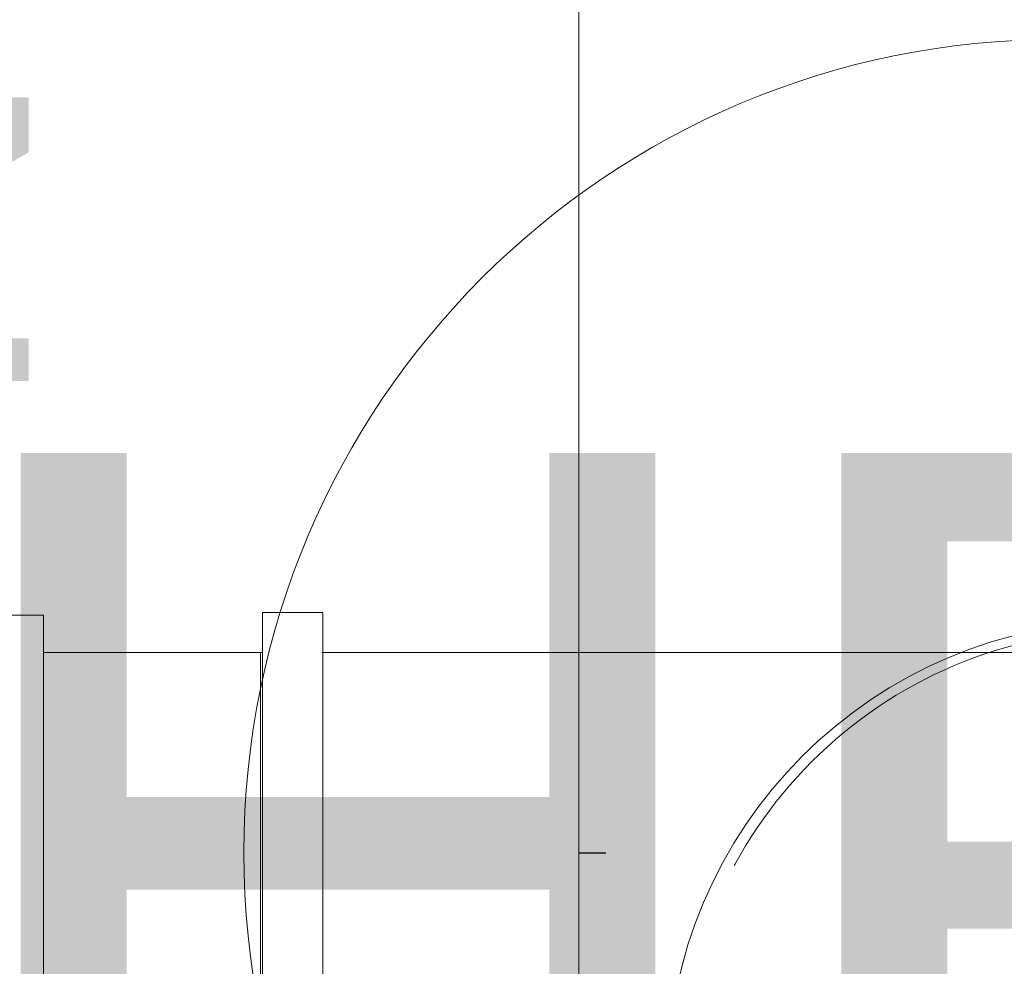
# Model space of a CAD drawing. Header units: millimetres. Extents: x -367720 to -162733, y 309172 to 337444.
# Tile 180 of 256: x -353387 to -353205, y 324074 to 324248. Entities that reach past the tile are written whole.
import ezdxf
from ezdxf.enums import TextEntityAlignment as Align

# ---------------------------------------------------------------- set-up
doc = ezdxf.new("R2010")
doc.units = ezdxf.units.MM
doc.header["$LTSCALE"] = 10
doc.header["$MEASUREMENT"] = 0
doc.linetypes.add('ACAD_ISO03W100', pattern=[30, 12, -18])
doc.layers.get('0').update_dxf_attribs({"color": 255, "lineweight": 13})
doc.layers.add('LATS_CONTROL_LINE', color=2, linetype='Continuous')
for name, color, linetype, lineweight in [('LATS_EQ_HRUNIT', 2, 'Continuous', 0), ('LATS_EQ_HRUNIT_ANNO', 190, 'Continuous', 0), ('VZ1', 6, 'Continuous', 18), ('vzt-odvod', 6, 'Continuous', 40), ('vzt-přívod', 2, 'Continuous', 40), ('vzt-spiro', 50, 'Continuous', 5), ('vzt-tenká', 2, 'Continuous', 20), ('vzt-čárkkovaná', 50, 'ACAD_ISO03W100', 9)]:
    doc.layers.add(name, color=color, linetype=linetype, lineweight=lineweight)
doc.styles.add('LATS_ANNO', font='arial.ttf')
doc.styles.add('ROMANS', font='ROMANS.shx', dxfattribs={"height": 80})

# ---------------------------------------------------------------- blocks, each defined once
blk = doc.blocks.new('LATS_HRUNIT_4WAY')
at = {"color": 2}
blk.add_line((-225, 141.79), (225, 141.79), dxfattribs=at)
at = {"layer": 'LATS_CONTROL_LINE'}
blk.add_line((0, 141.79), (0, 146.79), dxfattribs=at)
at = {"color": 7}
blk.add_text('IN', height=70, dxfattribs=at).set_placement((-173, -29.62))
blk = doc.blocks.new('LATS_BRANCH_ANNO')
blk.add_circle((0, 0), 150)
at = {"color": 0, "style": 'LATS_ANNO'}
blk.add_attdef('IDX_ID', text='', height=150, dxfattribs=at).set_placement((1.21, -1.3), align=Align.MIDDLE_CENTER)
blk = doc.blocks.new('A$C44164CF6')
at = {"layer": 'LATS_EQ_HRUNIT', "rotation": 270}
blk.add_blockref('LATS_HRUNIT_4WAY', (1357.42, 5174.71), dxfattribs=at)
at = {"layer": 'LATS_EQ_HRUNIT_ANNO', "ltscale": 5}
ref = blk.add_blockref('LATS_BRANCH_ANNO', (1587.48, 5174.71), dxfattribs=at)
ref.add_attrib('IDX_ID', 'HR3', dxfattribs={"layer": '0', "height": 150, "style": 'LATS_ANNO'}).set_placement((1588.69, 5173.4), align=Align.MIDDLE_CENTER)
at = {"layer": 'VZ1', "extrusion": (0, -1, -1.22461e-16), "style": 'ROMANS', "width": 0.8, "flags": 1}
for tag, p in [('MATERIAL', (-2269.09, 3112.52, -14812.16)), ('PRIRUBA', (-2269.09, 3112.52, -14812.16)), ('PRUTOK', (-2269.09, 3112.52, -14812.16)), ('PLOCHA', (-2269.09, 3112.52, -14812.16)), ('OBVOD', (-2269.09, 3112.52, -14812.16)), ('NAZEV', (-2269.09, 3112.52, -14812.16)), ('KOTA', (-2269.09, 3112.52, -14812.16)), ('USEK', (-2269.09, 3112.52, -14812.16)), ('TVAR', (-2269.09, 3112.52, -14812.16)), ('POS', (-2269.09, 3112.52, -14812.16)), ('NB2', (-2269.09, 3112.52, -14812.16)), ('NB1', (-2269.09, 3112.52, -14812.16)), ('DB', (-2269.09, 3112.52, -14812.16)), ('DA', (-2269.09, 3112.52, -14812.16)), ('B2', (-2269.09, 3112.52, -14812.16)), ('B1', (-2269.09, 3112.52, -14812.16)), ('A2', (-2269.09, 3112.52, -14812.16)), ('A1', (-2269.09, 3112.52, -14812.16)), ('LT', (-2269.09, 3112.52, -14812.16)), ('MATERIAL', (99885.33, 3112.52, -14812.16)), ('PRIRUBA', (99885.33, 3112.52, -14812.16)), ('PRUTOK', (99885.33, 3112.52, -14812.16)), ('PLOCHA', (99885.33, 3112.52, -14812.16)), ('OBVOD', (99885.33, 3112.52, -14812.16)), ('NAZEV', (99885.33, 3112.52, -14812.16)), ('KOTA', (99885.33, 3112.52, -14812.16)), ('USEK', (99885.33, 3112.52, -14812.16)), ('TVAR', (99885.33, 3112.52, -14812.16)), ('POS', (99885.33, 3112.52, -14812.16)), ('NB2', (99885.33, 3112.52, -14812.16)), ('NB1', (99885.33, 3112.52, -14812.16)), ('DB', (99885.33, 3112.52, -14812.16)), ('DA', (99885.33, 3112.52, -14812.16)), ('B2', (99885.33, 3112.52, -14812.16)), ('B1', (99885.33, 3112.52, -14812.16)), ('A2', (99885.33, 3112.52, -14812.16)), ('A1', (99885.33, 3112.52, -14812.16)), ('LT', (99885.33, 3112.52, -14812.16))]:
    blk.add_attdef(tag, p, '', height=1, rotation=180, dxfattribs=at)
at = {"layer": 'VZ1', "extrusion": (1.22461e-16, 1, 4.44089e-16), "style": 'ROMANS', "width": 0.8, "flags": 1}
for tag, p in [('MATERIAL', (2269.09, 2852.52, 14812.16)), ('PRIRUBA', (2269.09, 2852.52, 14812.16)), ('IZOLACE', (2269.09, 2852.52, 14812.16)), ('PRUTOK', (2269.09, 2852.52, 14812.16)), ('PLOCHA', (2269.09, 2852.52, 14812.16)), ('NASTCE', (2269.09, 2852.52, 14812.16)), ('OBVOD', (2269.09, 2852.52, 14812.16)), ('NAZEV', (2269.09, 2852.52, 14812.16)), ('KOTA', (2269.09, 2852.52, 14812.16)), ('USEK', (2269.09, 2852.52, 14812.16)), ('TVAR', (2269.09, 2852.52, 14812.16)), ('POS', (2269.09, 2852.52, 14812.16)), ('NB2', (2269.09, 2852.52, 14812.16)), ('NB1', (2269.09, 2852.52, 14812.16)), ('B1', (2269.09, 2852.52, 14812.16)), ('VS', (2269.09, 2852.52, 14812.16)), ('A1', (2269.09, 2852.52, 14812.16)), ('LT', (2269.09, 2852.52, 14812.16)), ('MATERIAL', (-99885.33, 2852.52, 14812.16)), ('PRIRUBA', (-99885.33, 2852.52, 14812.16)), ('IZOLACE', (-99885.33, 2852.52, 14812.16)), ('PRUTOK', (-99885.33, 2852.52, 14812.16)), ('PLOCHA', (-99885.33, 2852.52, 14812.16)), ('NASTCE', (-99885.33, 2852.52, 14812.16)), ('OBVOD', (-99885.33, 2852.52, 14812.16)), ('NAZEV', (-99885.33, 2852.52, 14812.16)), ('KOTA', (-99885.33, 2852.52, 14812.16)), ('USEK', (-99885.33, 2852.52, 14812.16)), ('TVAR', (-99885.33, 2852.52, 14812.16)), ('POS', (-99885.33, 2852.52, 14812.16)), ('NB2', (-99885.33, 2852.52, 14812.16)), ('NB1', (-99885.33, 2852.52, 14812.16)), ('B1', (-99885.33, 2852.52, 14812.16)), ('VS', (-99885.33, 2852.52, 14812.16)), ('A1', (-99885.33, 2852.52, 14812.16)), ('LT', (-99885.33, 2852.52, 14812.16))]:
    blk.add_attdef(tag, p, '', height=1, dxfattribs=at)
blk = doc.blocks.new('A$C075450A5')
at = {"layer": 'vzt-spiro'}
for p, q in [((148.51, 87.36), (148.51, -87.36)), ((159.6, 87.36), (159.6, -87.36)), ((0, -80), (148.64, -80)), ((148.51, -87.36), (159.6, -87.36))]:
    blk.add_line(p, q, dxfattribs=at)
at = {"layer": 'vzt-čárkkovaná'}
for p, q in [((200, 80), (200, -80)), ((200, -80), (159.73, -80))]:
    blk.add_line(p, q, dxfattribs=at)
blk = doc.blocks.new('A$C585E0356')
at = {"layer": 'vzt-tenká', "ltscale": 100}
blk.add_circle((0, -0.78), 85, dxfattribs=at)
at = {"layer": 'vzt-čárkkovaná'}
blk.add_circle((0, 0), 82.5, dxfattribs=at)
blk = doc.blocks.new('A$C37E512F0')
at = {"layer": 'vzt-spiro'}
for p, q in [((-40, 167.06), (-51.36, 167.06)), ((-40, 160.66), (-40, 167.06)), ((-40, 160.66), (-40, -6.66))]:
    blk.add_line(p, q, dxfattribs=at)
at = {"layer": 'vzt-čárkkovaná'}
for q in [(-40, 160.2), (0, 0)]:
    blk.add_line((0, 160.2), q, dxfattribs=at)
blk = doc.blocks.new('A$C44067DDB')
at = {"layer": 'vzt-odvod'}
blk.add_blockref('A$C585E0356', (12100.5073, 11433.1914, 2700), dxfattribs=at)
at = {"layer": 'vzt-odvod', "lineweight": 30}
blk.add_blockref('A$C37E512F0', (11940.5073, 11351.431, 2700), dxfattribs=at)
at = {"layer": 'vzt-odvod', "rotation": 180}
blk.add_blockref('A$C075450A5', (12100.5073, 11431.631, 2700), dxfattribs=at)
at = {"layer": 'VZ1', "extrusion": (1.04009e-13, 1, -4.87544e-15), "style": 'ROMANS', "width": 0.8, "flags": 1}
for tag in ['KOTA', 'USEK', 'TVAR', 'POS', 'NB2', 'NB1', 'VS', 'LT', 'D']:
    blk.add_attdef(tag, (-111318.983, 5039.0799, 11669.1415), '', height=1, dxfattribs=at)
at = {"layer": 'VZ1', "extrusion": (1, -3.06152e-16, 0), "style": 'ROMANS', "width": 0.8, "flags": 1}
for tag in ['NB2', 'NB1', 'PRUTOK', 'USEK', 'KOTA', 'NAZEV', 'PRIRUBA2', 'POS', 'MATERIAL', 'PRUMER', 'PLOCHA', 'LT', 'UHEL', 'R', 'D', 'TVAR']:
    blk.add_attdef(tag, (11669.1415, 5039.0799, 111318.983), '', height=1, rotation=90, dxfattribs=at)
at = {"layer": 'VZ1', "extrusion": (-2.71917e-32, 1, -4.44089e-16), "style": 'ROMANS', "width": 0.8, "flags": 1}
for tag, p in [('MATERIAL', (-177204.9859, 2943.2966, 11491.6104)), ('PRIRUBA', (-177204.9859, 2943.2966, 11491.6104)), ('PRUTOK', (-177204.9859, 2943.2966, 11491.6104)), ('PLOCHA', (-177204.9859, 2943.2966, 11491.6104)), ('OBVOD', (-177204.9859, 2943.2966, 11491.6104)), ('NAZEV', (-177204.9859, 2943.2966, 11491.6104)), ('KOTA', (-177204.9859, 2943.2966, 11491.6104)), ('USEK', (-177204.9859, 2943.2966, 11491.6104)), ('TVAR', (-177204.9859, 2943.2966, 11491.6104)), ('NBN', (-177204.9859, 2943.2966, 11491.6104)), ('POS', (-177204.9859, 2943.2966, 11491.6104)), ('NB3', (-177204.9859, 2943.2966, 11491.6104)), ('VS', (-177204.9859, 2943.2966, 11491.6104)), ('LT', (-177204.9859, 2943.2966, 11491.6104)), ('B', (-177204.9859, 2943.2966, 11491.6104)), ('R', (-177204.9859, 2943.2966, 11491.6104)), ('A', (-177204.9859, 2943.2966, 11491.6104)), ('MATERIAL', (-11332.888, 6131.7212, 9501.275)), ('MATERIAL', (-11332.9671, 2943.2966, 9501.275)), ('PRIRUBA', (-11332.888, 6131.7212, 9501.275)), ('PRIRUBA', (-11332.9671, 2943.2966, 9501.275)), ('PRUTOK', (-11332.888, 6131.7212, 9501.275)), ('PRUTOK', (-11332.9671, 2943.2966, 9501.275)), ('PLOCHA', (-11332.888, 6131.7212, 9501.275)), ('PLOCHA', (-11332.9671, 2943.2966, 9501.275)), ('OBVOD', (-11332.888, 6131.7212, 9501.275)), ('OBVOD', (-11332.9671, 2943.2966, 9501.275)), ('NAZEV', (-11332.888, 6131.7212, 9501.275)), ('NAZEV', (-11332.9671, 2943.2966, 9501.275)), ('KOTA', (-11332.888, 6131.7212, 9501.275)), ('USEK', (-11332.888, 6131.7212, 9501.275)), ('KOTA', (-11332.9671, 2943.2966, 9501.275)), ('USEK', (-11332.9671, 2943.2966, 9501.275)), ('TVAR', (-11332.888, 6131.7212, 9501.275)), ('TVAR', (-11332.9671, 2943.2966, 9501.275)), ('NBN', (-11332.888, 6131.7212, 9501.275)), ('NBN', (-11332.9671, 2943.2966, 9501.275)), ('POS', (-11332.888, 6131.7212, 9501.275)), ('NB3', (-11332.888, 6131.7212, 9501.275)), ('POS', (-11332.9671, 2943.2966, 9501.275)), ('NB3', (-11332.9671, 2943.2966, 9501.275)), ('VS', (-11332.888, 6131.7212, 9501.275)), ('LT', (-11332.888, 6131.7212, 9501.275)), ('VS', (-11332.9671, 2943.2966, 9501.275)), ('LT', (-11332.9671, 2943.2966, 9501.275)), ('B', (-11332.888, 6131.7212, 9501.275)), ('R', (-11332.888, 6131.7212, 9501.275)), ('A', (-11332.888, 6131.7212, 9501.275)), ('B', (-11332.9671, 2943.2966, 9501.275)), ('R', (-11332.9671, 2943.2966, 9501.275)), ('A', (-11332.9671, 2943.2966, 9501.275)), ('MATERIAL', (-109446.9123, 2943.2966, 9501.275)), ('PRIRUBA', (-109446.9123, 2943.2966, 9501.275)), ('PRUTOK', (-109446.9123, 2943.2966, 9501.275)), ('PLOCHA', (-109446.9123, 2943.2966, 9501.275)), ('OBVOD', (-109446.9123, 2943.2966, 9501.275)), ('NAZEV', (-109446.9123, 2943.2966, 9501.275)), ('KOTA', (-109446.9123, 2943.2966, 9501.275)), ('USEK', (-109446.9123, 2943.2966, 9501.275)), ('TVAR', (-109446.9123, 2943.2966, 9501.275)), ('NBN', (-109446.9123, 2943.2966, 9501.275)), ('POS', (-109446.9123, 2943.2966, 9501.275)), ('NB3', (-109446.9123, 2943.2966, 9501.275)), ('VS', (-109446.9123, 2943.2966, 9501.275)), ('LT', (-109446.9123, 2943.2966, 9501.275)), ('B', (-109446.9123, 2943.2966, 9501.275)), ('R', (-109446.9123, 2943.2966, 9501.275)), ('A', (-109446.9123, 2943.2966, 9501.275))]:
    blk.add_attdef(tag, p, '', height=1, dxfattribs=at)
at = {"layer": 'VZ1', "extrusion": (-1, 0, 0), "style": 'ROMANS', "width": 0.8, "flags": 1}
for tag, p in [('NB3', (-11312.8354, 2943.2966, -178642.0188)), ('PRUTOK', (-11312.8354, 2943.2966, -178642.0188)), ('USEK', (-11312.8354, 2943.2966, -178642.0188)), ('VS', (-11312.8354, 2943.2966, -178642.0188)), ('NAZEV', (-11312.8354, 2943.2966, -178642.0188)), ('KOTA', (-11312.8354, 2943.2966, -178642.0188)), ('POS', (-11312.8354, 2943.2966, -178642.0188)), ('MATERIAL', (-11312.8354, 2943.2966, -178642.0188)), ('PRIRUBA', (-11312.8354, 2943.2966, -178642.0188)), ('PLOCHA', (-11312.8354, 2943.2966, -178642.0188)), ('OBVOD', (-11312.8354, 2943.2966, -178642.0188)), ('R', (-11312.8354, 2943.2966, -178642.0188)), ('LT', (-11312.8354, 2943.2966, -178642.0188)), ('B', (-11312.8354, 2943.2966, -178642.0188)), ('A', (-11312.8354, 2943.2966, -178642.0188)), ('TVAR', (-11312.8354, 2943.2966, -178642.0188)), ('NB3', (-9322.5, 6131.7212, -12769.9209)), ('PRUTOK', (-9322.5, 6131.7212, -12769.9209)), ('USEK', (-9322.5, 6131.7212, -12769.9209)), ('VS', (-9322.5, 6131.7212, -12769.9209)), ('NAZEV', (-9322.5, 6131.7212, -12769.9209)), ('KOTA', (-9322.5, 6131.7212, -12769.9209)), ('POS', (-9322.5, 6131.7212, -12769.9209)), ('MATERIAL', (-9322.5, 6131.7212, -12769.9209)), ('PRIRUBA', (-9322.5, 6131.7212, -12769.9209)), ('PLOCHA', (-9322.5, 6131.7212, -12769.9209)), ('OBVOD', (-9322.5, 6131.7212, -12769.9209)), ('R', (-9322.5, 6131.7212, -12769.9209)), ('LT', (-9322.5, 6131.7212, -12769.9209)), ('B', (-9322.5, 6131.7212, -12769.9209)), ('A', (-9322.5, 6131.7212, -12769.9209)), ('TVAR', (-9322.5, 6131.7212, -12769.9209)), ('NB3', (-9322.5, 2943.2966, -12770)), ('PRUTOK', (-9322.5, 2943.2966, -12770)), ('USEK', (-9322.5, 2943.2966, -12770)), ('VS', (-9322.5, 2943.2966, -12770)), ('NAZEV', (-9322.5, 2943.2966, -12770)), ('KOTA', (-9322.5, 2943.2966, -12770)), ('POS', (-9322.5, 2943.2966, -12770)), ('MATERIAL', (-9322.5, 2943.2966, -12770)), ('PRIRUBA', (-9322.5, 2943.2966, -12770)), ('PLOCHA', (-9322.5, 2943.2966, -12770)), ('OBVOD', (-9322.5, 2943.2966, -12770)), ('R', (-9322.5, 2943.2966, -12770)), ('LT', (-9322.5, 2943.2966, -12770)), ('B', (-9322.5, 2943.2966, -12770)), ('A', (-9322.5, 2943.2966, -12770)), ('TVAR', (-9322.5, 2943.2966, -12770)), ('NB3', (-9322.5, 2943.2966, -110883.9452)), ('PRUTOK', (-9322.5, 2943.2966, -110883.9452)), ('USEK', (-9322.5, 2943.2966, -110883.9452)), ('VS', (-9322.5, 2943.2966, -110883.9452)), ('NAZEV', (-9322.5, 2943.2966, -110883.9452)), ('KOTA', (-9322.5, 2943.2966, -110883.9452)), ('POS', (-9322.5, 2943.2966, -110883.9452)), ('MATERIAL', (-9322.5, 2943.2966, -110883.9452)), ('PRIRUBA', (-9322.5, 2943.2966, -110883.9452)), ('PLOCHA', (-9322.5, 2943.2966, -110883.9452)), ('OBVOD', (-9322.5, 2943.2966, -110883.9452)), ('R', (-9322.5, 2943.2966, -110883.9452)), ('LT', (-9322.5, 2943.2966, -110883.9452)), ('B', (-9322.5, 2943.2966, -110883.9452)), ('A', (-9322.5, 2943.2966, -110883.9452)), ('TVAR', (-9322.5, 2943.2966, -110883.9452))]:
    blk.add_attdef(tag, p, '', height=1, rotation=270, dxfattribs=at)
at = {"layer": 'VZ1', "extrusion": (1, -2.32324e-14, 0), "style": 'ROMANS', "width": 0.8, "flags": 1}
for tag in ['NB2', 'NB1', 'PRUTOK', 'USEK', 'KOTA', 'NAZEV', 'PRIRUBA2', 'POS', 'MATERIAL', 'PRUMER', 'PLOCHA', 'LT', 'UHEL', 'R', 'D', 'TVAR']:
    blk.add_attdef(tag, (11224.1742, 2147.9426, 13745.0379), '', height=1, rotation=270, dxfattribs=at)
at = {"layer": 'VZ1', "extrusion": (-1.83691e-16, -1, 0), "style": 'ROMANS', "width": 0.8, "flags": 1}
for tag in ['POZNAMKA', 'NB2', 'NB1', 'DATA-HODNOTA', 'DATA-KLIC', 'PRUTOK', 'USEK', 'DRUHTLUM', 'ZETA', 'PR', 'TYP', 'NAZEV', 'POS', 'VETA']:
    blk.add_attdef(tag, (111863.9472, 3000, -10940.785), '', height=1, dxfattribs=at)
at = {"layer": 'VZ1', "extrusion": (0, 1, -1.26974e-15), "style": 'ROMANS', "width": 0.8, "flags": 1}
for tag in ['PRIRUBA2', 'MATERIAL', 'PRUMER', 'IZOLACE', 'PRUTOK', 'PLOCHA', 'NASTCE', 'NAZEV', 'KOTA', 'USEK', 'TVAR', 'POS', 'NB2', 'NB1', 'VS', 'LT', 'D']:
    blk.add_attdef(tag, (-111858.983, 2389.3275, 10075), '', height=1, dxfattribs=at)
at = {"layer": 'VZ1', "style": 'ROMANS', "width": 0.8, "flags": 1}
for tag in ['VS', 'OBVOD', 'USEK', 'IZOLACE', 'NASTCE', 'PRUTOK', 'KOTA', 'POS', 'PRIRUBA', 'PLOCHA', 'A1', 'TVAR', 'NB2', 'NB1', 'NAZEV', 'MATERIAL', 'LT', 'B1']:
    blk.add_attdef(tag, (12740, 9530), '', height=1, rotation=270, dxfattribs=at)
at = {"layer": 'VZ1', "extrusion": (0, -1, 0), "style": 'ROMANS', "width": 0.8, "flags": 1}
for tag, p in [('NBN', (179201.405, 2639.0523, -9490.3354)), ('NB3', (179201.405, 2639.0523, -9490.3354)), ('PRUTOK', (179201.405, 2639.0523, -9490.3354)), ('USEK', (179201.405, 2639.0523, -9490.3354)), ('VS', (179201.405, 2639.0523, -9490.3354)), ('NAZEV', (179201.405, 2639.0523, -9490.3354)), ('KOTA', (179201.405, 2639.0523, -9490.3354)), ('POS', (179201.405, 2639.0523, -9490.3354)), ('MATERIAL', (179201.405, 2639.0523, -9490.3354)), ('PRIRUBA', (179201.405, 2639.0523, -9490.3354)), ('PLOCHA', (179201.405, 2639.0523, -9490.3354)), ('OBVOD', (179201.405, 2639.0523, -9490.3354)), ('R', (179201.405, 2639.0523, -9490.3354)), ('LT', (179201.405, 2639.0523, -9490.3354)), ('B', (179201.405, 2639.0523, -9490.3354)), ('A', (179201.405, 2639.0523, -9490.3354)), ('TVAR', (179201.405, 2639.0523, -9490.3354)), ('NBN', (13329.3863, 2639.0523, -7500)), ('NB3', (13329.3863, 2639.0523, -7500)), ('PRUTOK', (13329.3863, 2639.0523, -7500)), ('USEK', (13329.3863, 2639.0523, -7500)), ('VS', (13329.3863, 2639.0523, -7500)), ('NAZEV', (13329.3863, 2639.0523, -7500)), ('KOTA', (13329.3863, 2639.0523, -7500)), ('POS', (13329.3863, 2639.0523, -7500)), ('MATERIAL', (13329.3863, 2639.0523, -7500)), ('PRIRUBA', (13329.3863, 2639.0523, -7500)), ('PLOCHA', (13329.3863, 2639.0523, -7500)), ('OBVOD', (13329.3863, 2639.0523, -7500)), ('R', (13329.3863, 2639.0523, -7500)), ('LT', (13329.3863, 2639.0523, -7500)), ('B', (13329.3863, 2639.0523, -7500)), ('A', (13329.3863, 2639.0523, -7500)), ('TVAR', (13329.3863, 2639.0523, -7500)), ('TVAR', (111443.3315, 2639.0523, -7500)), ('A', (111443.3315, 2639.0523, -7500)), ('B', (111443.3315, 2639.0523, -7500)), ('LT', (111443.3315, 2639.0523, -7500)), ('R', (111443.3315, 2639.0523, -7500)), ('OBVOD', (111443.3315, 2639.0523, -7500)), ('PLOCHA', (111443.3315, 2639.0523, -7500)), ('PRIRUBA', (111443.3315, 2639.0523, -7500)), ('MATERIAL', (111443.3315, 2639.0523, -7500)), ('POS', (111443.3315, 2639.0523, -7500)), ('KOTA', (111443.3315, 2639.0523, -7500)), ('NAZEV', (111443.3315, 2639.0523, -7500)), ('VS', (111443.3315, 2639.0523, -7500)), ('USEK', (111443.3315, 2639.0523, -7500)), ('PRUTOK', (111443.3315, 2639.0523, -7500)), ('NB3', (111443.3315, 2639.0523, -7500)), ('NBN', (111443.3315, 2639.0523, -7500)), ('NBN', (111443.3315, 2639.0523, -7500)), ('NB3', (111443.3315, 2639.0523, -7500)), ('PRUTOK', (111443.3315, 2639.0523, -7500)), ('USEK', (111443.3315, 2639.0523, -7500)), ('VS', (111443.3315, 2639.0523, -7500)), ('NAZEV', (111443.3315, 2639.0523, -7500)), ('KOTA', (111443.3315, 2639.0523, -7500)), ('POS', (111443.3315, 2639.0523, -7500)), ('MATERIAL', (111443.3315, 2639.0523, -7500)), ('PRIRUBA', (111443.3315, 2639.0523, -7500)), ('PLOCHA', (111443.3315, 2639.0523, -7500)), ('OBVOD', (111443.3315, 2639.0523, -7500)), ('R', (111443.3315, 2639.0523, -7500)), ('LT', (111443.3315, 2639.0523, -7500)), ('B', (111443.3315, 2639.0523, -7500)), ('A', (111443.3315, 2639.0523, -7500)), ('TVAR', (111443.3315, 2639.0523, -7500))]:
    blk.add_attdef(tag, p, '', height=1, rotation=90, dxfattribs=at)
at = {"layer": 'VZ1', "extrusion": (2.83287e-14, -1, 0), "style": 'ROMANS', "width": 0.8, "flags": 1}
for tag, p in [('IZOLACE', (4619.6938, 3000, -5099.5832)), ('NASTCE', (4619.6938, 3000, -5099.5832)), ('NB2', (4619.6938, 3000, -5099.5832)), ('NB1', (4619.6938, 3000, -5099.5832)), ('VS', (4619.6938, 3000, -5099.5832)), ('PRUTOK', (4619.6938, 3000, -5099.5832)), ('USEK', (4619.6938, 3000, -5099.5832)), ('KOTA', (4619.6938, 3000, -5099.5832)), ('NAZEV', (4619.6938, 3000, -5099.5832)), ('PRIRUBA2', (4619.6938, 3000, -5099.5832)), ('POS', (4619.6938, 3000, -5099.5832)), ('MATERIAL', (4619.6938, 3000, -5099.5832)), ('PRUMER', (4619.6938, 3000, -5099.5832)), ('PLOCHA', (4619.6938, 3000, -5099.5832)), ('LT', (4619.6938, 3000, -5099.5832)), ('D', (4619.6938, 3000, -5099.5832)), ('TVAR', (4619.6938, 3000, -5099.5832)), ('IZOLACE', (102733.639, 3000, -4512.6709)), ('NASTCE', (102733.639, 3000, -4512.6709)), ('NB2', (102733.639, 3000, -4512.6709)), ('NB1', (102733.639, 3000, -4512.6709)), ('VS', (102733.639, 3000, -4512.6709)), ('PRUTOK', (102733.639, 3000, -4512.6709)), ('USEK', (102733.639, 3000, -4512.6709)), ('KOTA', (102733.639, 3000, -4512.6709)), ('NAZEV', (102733.639, 3000, -4512.6709)), ('PRIRUBA2', (102733.639, 3000, -4512.6709)), ('POS', (102733.639, 3000, -4512.6709)), ('MATERIAL', (102733.639, 3000, -4512.6709)), ('PRUMER', (102733.639, 3000, -4512.6709)), ('PLOCHA', (102733.639, 3000, -4512.6709)), ('LT', (102733.639, 3000, -4512.6709)), ('D', (102733.639, 3000, -4512.6709)), ('TVAR', (102733.639, 3000, -4512.6709))]:
    blk.add_attdef(tag, p, '', height=1, dxfattribs=at)
at = {"layer": 'vzt-přívod', "lineweight": 30, "extrusion": (-1, 0, 0), "style": 'ROMANS', "width": 0.8, "flags": 1}
for p in [(-11312.8354, 2943.2966, -178642.0188), (-9322.5, 6131.7212, -12769.9209), (-9322.5, 2943.2966, -12770), (-9322.5, 2943.2966, -110883.9452)]:
    blk.add_attdef('NBN', p, '', height=1, rotation=270, dxfattribs=at)
at = {"layer": 'vzt-přívod', "lineweight": 30, "extrusion": (0.707107, 0.707107, 0), "style": 'ROMANS', "width": 0.8, "flags": 1}
for tag, p in [('PRIRUBA2', (-1079.1254, 2936.5022, 15975.6328)), ('MATERIAL', (-1079.1254, 2936.5022, 15975.6328)), ('PRUMER', (-1079.1254, 2936.5022, 15975.6328)), ('IZOLACE', (-1079.1254, 2936.5022, 15975.6328)), ('PRUTOK', (-1079.1254, 2936.5022, 15975.6328)), ('PLOCHA', (-1079.1254, 2936.5022, 15975.6328)), ('NASTCE', (-1079.1254, 2936.5022, 15975.6328)), ('NAZEV', (-1079.1254, 2936.5022, 15975.6328)), ('PRIRUBA2', (-70456.1614, 2936.5022, 85352.6688)), ('MATERIAL', (-70456.1614, 2936.5022, 85352.6688)), ('PRUMER', (-70456.1614, 2936.5022, 85352.6688)), ('IZOLACE', (-70456.1614, 2936.5022, 85352.6688)), ('PRUTOK', (-70456.1614, 2936.5022, 85352.6688)), ('PLOCHA', (-70456.1614, 2936.5022, 85352.6688)), ('NASTCE', (-70456.1614, 2936.5022, 85352.6688)), ('NAZEV', (-70456.1614, 2936.5022, 85352.6688)), ('KOTA', (-1079.1254, 2936.5022, 15975.6328)), ('USEK', (-1079.1254, 2936.5022, 15975.6328)), ('TVAR', (-1079.1254, 2936.5022, 15975.6328)), ('POS', (-1079.1254, 2936.5022, 15975.6328)), ('NB2', (-1079.1254, 2936.5022, 15975.6328)), ('NB1', (-1079.1254, 2936.5022, 15975.6328)), ('VS', (-1079.1254, 2936.5022, 15975.6328)), ('LT', (-1079.1254, 2936.5022, 15975.6328)), ('D', (-1079.1254, 2936.5022, 15975.6328)), ('KOTA', (-70456.1614, 2936.5022, 85352.6688)), ('USEK', (-70456.1614, 2936.5022, 85352.6688)), ('TVAR', (-70456.1614, 2936.5022, 85352.6688)), ('POS', (-70456.1614, 2936.5022, 85352.6688)), ('NB2', (-70456.1614, 2936.5022, 85352.6688)), ('NB1', (-70456.1614, 2936.5022, 85352.6688)), ('VS', (-70456.1614, 2936.5022, 85352.6688)), ('LT', (-70456.1614, 2936.5022, 85352.6688)), ('D', (-70456.1614, 2936.5022, 85352.6688))]:
    blk.add_attdef(tag, p, '', height=1, dxfattribs=at)
at = {"layer": 'vzt-přívod', "lineweight": 30, "style": 'ROMANS', "width": 0.8, "flags": 1}
for tag, p in [('USEK', (11882.7585, 10460.1981, 2936.5022)), ('UHEL', (11882.7585, 10460.1981, 2936.5022)), ('PRUTOK', (11882.7585, 10460.1981, 2936.5022)), ('KOTA', (11882.7585, 10460.1981, 2936.5022)), ('PRIRUBA2', (11882.7585, 10460.1981, 2936.5022)), ('POS', (11882.7585, 10460.1981, 2936.5022)), ('PRUMER', (11882.7585, 10460.1981, 2936.5022)), ('PLOCHA', (11882.7585, 10460.1981, 2936.5022)), ('TVAR', (11882.7585, 10460.1981, 2936.5022)), ('NB2', (11882.7585, 10460.1981, 2936.5022)), ('NB1', (11882.7585, 10460.1981, 2936.5022)), ('NAZEV', (11882.7585, 10460.1981, 2936.5022)), ('MATERIAL', (11882.7585, 10460.1981, 2936.5022)), ('LT', (11882.7585, 10460.1981, 2936.5022)), ('R', (11882.7585, 10460.1981, 2936.5022)), ('D', (11882.7585, 10460.1981, 2936.5022)), ('USEK', (109996.7036, 10460.1981, 2936.5022)), ('UHEL', (109996.7036, 10460.1981, 2936.5022)), ('PRUTOK', (109996.7036, 10460.1981, 2936.5022)), ('KOTA', (109996.7036, 10460.1981, 2936.5022)), ('PRIRUBA2', (109996.7036, 10460.1981, 2936.5022)), ('POS', (109996.7036, 10460.1981, 2936.5022)), ('PRUMER', (109996.7036, 10460.1981, 2936.5022)), ('PLOCHA', (109996.7036, 10460.1981, 2936.5022)), ('TVAR', (109996.7036, 10460.1981, 2936.5022)), ('NB2', (109996.7036, 10460.1981, 2936.5022)), ('NB1', (109996.7036, 10460.1981, 2936.5022)), ('NAZEV', (109996.7036, 10460.1981, 2936.5022)), ('MATERIAL', (109996.7036, 10460.1981, 2936.5022)), ('LT', (109996.7036, 10460.1981, 2936.5022)), ('R', (109996.7036, 10460.1981, 2936.5022)), ('D', (109996.7036, 10460.1981, 2936.5022))]:
    blk.add_attdef(tag, p, '', height=1, rotation=270, dxfattribs=at)
at = {"layer": 'vzt-přívod', "lineweight": 30, "extrusion": (-1, 0, 1.77636e-15), "style": 'ROMANS', "width": 0.8, "flags": 1}
for tag in ['IZOLACE', 'NASTCE', 'NB2', 'NB1', 'VS', 'PRUTOK', 'USEK', 'KOTA', 'NAZEV', 'POS', 'MATERIAL', 'PRIRUBA', 'PLOCHA', 'OBVOD', 'LT', 'B1', 'A1', 'TVAR']:
    blk.add_attdef(tag, (-9530, 2813.2966, -12620), '', height=1, dxfattribs=at)

msp = doc.modelspace()

# ---------------------------------------------------------------- block references
msp.add_blockref('A$C44164CF6', (-354782.86, 318920.06))

# ---------------------------------------------------------------- next in the draw order: block references
msp.add_blockref('A$C44067DDB', (-365282.86, 312620.06))

doc.saveas('drawing.dxf')
